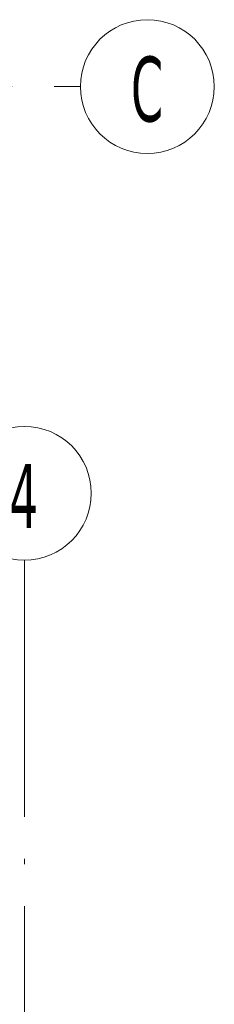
# Model space of a CAD drawing. Header units: millimetres. Extents: x 0 to 1517, y -116 to 725.
# Tile 85 of 256: x 822.42 to 829.39, y 60.73 to 96.06. Entities that reach past the tile are written whole.
import ezdxf

# ---------------------------------------------------------------- set-up
doc = ezdxf.new("R2010")
doc.units = ezdxf.units.MM
doc.linetypes.add('CADWORK_5', pattern=[13.2, 10, -1.5, 0.2, -1.5])
doc.layers.add('Ech.1_75', color=7, linetype='Continuous')
doc.styles.add('tahoma-', font='txt', dxfattribs={"height": 1})

msp = doc.modelspace()

# ---------------------------------------------------------------- wipeouts: each hides what was drawn before it
at = {"linetype": 'Continuous'}
for points in [[(826.991, 91.255), (827.007, 91.255), (827.022, 91.255), (827.037, 91.256), (827.052, 91.256), (827.067, 91.256), (827.082, 91.257), (827.097, 91.257), (827.112, 91.258), (827.127, 91.259), (827.142, 91.26), (827.157, 91.261), (827.172, 91.262), (827.187, 91.263), (827.202, 91.264), (827.217, 91.266), (827.232, 91.267), (827.247, 91.269), (827.262, 91.27), (827.277, 91.272), (827.292, 91.274), (827.307, 91.276), (827.322, 91.278), (827.337, 91.28), (827.352, 91.282), (827.367, 91.285), (827.382, 91.287), (827.397, 91.29), (827.412, 91.292), (827.426, 91.295), (827.441, 91.298), (827.456, 91.3), (827.471, 91.303), (827.486, 91.307), (827.5, 91.31), (827.515, 91.313), (827.53, 91.316), (827.544, 91.32), (827.559, 91.323), (827.574, 91.327), (827.588, 91.331), (827.603, 91.334), (827.618, 91.338), (827.632, 91.342), (827.647, 91.346), (827.661, 91.35), (827.676, 91.355), (827.69, 91.359), (827.704, 91.363), (827.719, 91.368), (827.733, 91.373), (827.747, 91.377), (827.762, 91.382), (827.776, 91.387), (827.79, 91.392), (827.804, 91.397), (827.819, 91.402), (827.833, 91.407), (827.847, 91.413), (827.861, 91.418), (827.875, 91.424), (827.889, 91.429), (827.903, 91.435), (827.917, 91.441), (827.931, 91.447), (827.945, 91.452), (827.958, 91.459), (827.972, 91.465), (827.986, 91.471), (828, 91.477), (828.013, 91.484), (828.027, 91.49), (828.041, 91.497), (828.054, 91.503), (828.068, 91.51), (828.081, 91.517), (828.094, 91.524), (828.108, 91.531), (828.121, 91.538), (828.134, 91.545), (828.148, 91.552), (828.161, 91.559), (828.174, 91.567), (828.187, 91.574), (828.2, 91.582), (828.213, 91.589), (828.226, 91.597), (828.239, 91.605), (828.252, 91.613), (828.265, 91.621), (828.277, 91.629), (828.29, 91.637), (828.303, 91.645), (828.315, 91.653), (828.328, 91.662), (828.34, 91.67), (828.353, 91.679), (828.365, 91.687), (828.378, 91.696), (828.39, 91.705), (828.402, 91.713), (828.414, 91.722), (828.426, 91.731), (828.439, 91.74), (828.451, 91.75), (828.462, 91.759), (828.474, 91.768), (828.486, 91.777), (828.498, 91.787), (828.51, 91.796), (828.521, 91.806), (828.533, 91.816), (828.544, 91.825), (828.556, 91.835), (828.567, 91.845), (828.579, 91.855), (828.59, 91.865), (828.601, 91.875), (828.612, 91.885), (828.623, 91.895), (828.634, 91.906), (828.645, 91.916), (828.656, 91.926), (828.667, 91.937), (828.678, 91.947), (828.689, 91.958), (828.699, 91.969), (828.71, 91.98), (828.72, 91.99), (828.731, 92.001), (828.741, 92.012), (828.751, 92.023), (828.762, 92.034), (828.772, 92.045), (828.782, 92.057), (828.792, 92.068), (828.802, 92.079), (828.812, 92.091), (828.821, 92.102), (828.831, 92.114), (828.841, 92.125), (828.85, 92.137), (828.86, 92.149), (828.869, 92.16), (828.879, 92.172), (828.888, 92.184), (828.897, 92.196), (828.906, 92.208), (828.915, 92.22), (828.924, 92.232), (828.933, 92.244), (828.942, 92.257), (828.951, 92.269), (828.959, 92.281), (828.968, 92.294), (828.976, 92.306), (828.985, 92.319), (828.993, 92.331), (829.002, 92.344), (829.01, 92.356), (829.018, 92.369), (829.026, 92.382), (829.034, 92.395), (829.042, 92.408), (829.05, 92.42), (829.057, 92.433), (829.065, 92.446), (829.072, 92.459), (829.08, 92.473), (829.087, 92.486), (829.095, 92.499), (829.102, 92.512), (829.109, 92.525), (829.116, 92.539), (829.123, 92.552), (829.13, 92.566), (829.137, 92.579), (829.143, 92.592), (829.15, 92.606), (829.157, 92.62), (829.163, 92.633), (829.169, 92.647), (829.176, 92.661), (829.182, 92.674), (829.188, 92.688), (829.194, 92.702), (829.2, 92.716), (829.206, 92.73), (829.212, 92.744), (829.217, 92.758), (829.223, 92.772), (829.228, 92.786), (829.234, 92.8), (829.239, 92.814), (829.244, 92.828), (829.25, 92.842), (829.255, 92.856), (829.26, 92.871), (829.265, 92.885), (829.269, 92.899), (829.274, 92.913), (829.279, 92.928), (829.283, 92.942), (829.288, 92.957), (829.292, 92.971), (829.296, 92.986), (829.3, 93), (829.304, 93.015), (829.308, 93.029), (829.312, 93.044), (829.316, 93.058), (829.32, 93.073), (829.323, 93.088), (829.327, 93.102), (829.33, 93.117), (829.334, 93.132), (829.337, 93.146), (829.34, 93.161), (829.343, 93.176), (829.346, 93.191), (829.349, 93.205), (829.352, 93.22), (829.354, 93.235), (829.357, 93.25), (829.36, 93.265), (829.362, 93.28), (829.364, 93.295), (829.366, 93.309), (829.369, 93.324), (829.371, 93.339), (829.373, 93.354), (829.374, 93.369), (829.376, 93.384), (829.378, 93.399), (829.379, 93.414), (829.381, 93.429), (829.382, 93.444), (829.383, 93.459), (829.385, 93.474), (829.386, 93.489), (829.387, 93.504), (829.388, 93.519), (829.388, 93.535), (829.389, 93.55), (829.39, 93.565), (829.39, 93.58), (829.391, 93.595), (829.391, 93.61), (829.391, 93.625), (829.391, 93.64), (829.391, 93.655), (829.391, 93.67), (829.391, 93.685), (829.391, 93.7), (829.391, 93.715), (829.39, 93.73), (829.39, 93.746), (829.389, 93.761), (829.388, 93.776), (829.388, 93.791), (829.387, 93.806), (829.386, 93.821), (829.385, 93.836), (829.383, 93.851), (829.382, 93.866), (829.381, 93.881), (829.379, 93.896), (829.378, 93.911), (829.376, 93.926), (829.374, 93.941), (829.373, 93.956), (829.371, 93.971), (829.369, 93.986), (829.366, 94.001), (829.364, 94.016), (829.362, 94.031), (829.36, 94.045), (829.357, 94.06), (829.354, 94.075), (829.352, 94.09), (829.349, 94.105), (829.346, 94.12), (829.343, 94.134), (829.34, 94.149), (829.337, 94.164), (829.334, 94.179), (829.33, 94.193), (829.327, 94.208), (829.323, 94.223), (829.32, 94.237), (829.316, 94.252), (829.312, 94.267), (829.308, 94.281), (829.304, 94.296), (829.3, 94.31), (829.296, 94.325), (829.292, 94.339), (829.288, 94.354), (829.283, 94.368), (829.279, 94.382), (829.274, 94.397), (829.269, 94.411), (829.265, 94.425), (829.26, 94.44), (829.255, 94.454), (829.25, 94.468), (829.244, 94.482), (829.239, 94.496), (829.234, 94.51), (829.228, 94.525), (829.223, 94.539), (829.217, 94.553), (829.212, 94.567), (829.206, 94.581), (829.2, 94.594), (829.194, 94.608), (829.188, 94.622), (829.182, 94.636), (829.176, 94.65), (829.169, 94.663), (829.163, 94.677), (829.157, 94.691), (829.15, 94.704), (829.143, 94.718), (829.137, 94.731), (829.13, 94.745), (829.123, 94.758), (829.116, 94.771), (829.109, 94.785), (829.102, 94.798), (829.095, 94.811), (829.087, 94.825), (829.08, 94.838), (829.072, 94.851), (829.065, 94.864), (829.057, 94.877), (829.05, 94.89), (829.042, 94.903), (829.034, 94.916), (829.026, 94.928), (829.018, 94.941), (829.01, 94.954), (829.002, 94.966), (828.993, 94.979), (828.985, 94.992), (828.976, 95.004), (828.968, 95.017), (828.959, 95.029), (828.951, 95.041), (828.942, 95.054), (828.933, 95.066), (828.924, 95.078), (828.915, 95.09), (828.906, 95.102), (828.897, 95.114), (828.888, 95.126), (828.879, 95.138), (828.869, 95.15), (828.86, 95.162), (828.85, 95.173), (828.841, 95.185), (828.831, 95.197), (828.821, 95.208), (828.812, 95.22), (828.802, 95.231), (828.792, 95.242), (828.782, 95.254), (828.772, 95.265), (828.762, 95.276), (828.751, 95.287), (828.741, 95.298), (828.731, 95.309), (828.72, 95.32), (828.71, 95.331), (828.699, 95.341), (828.689, 95.352), (828.678, 95.363), (828.667, 95.373), (828.656, 95.384), (828.645, 95.394), (828.634, 95.405), (828.623, 95.415), (828.612, 95.425), (828.601, 95.435), (828.59, 95.445), (828.579, 95.455), (828.567, 95.465), (828.556, 95.475), (828.544, 95.485), (828.533, 95.495), (828.521, 95.504), (828.51, 95.514), (828.498, 95.523), (828.486, 95.533), (828.474, 95.542), (828.462, 95.551), (828.451, 95.561), (828.439, 95.57), (828.426, 95.579), (828.414, 95.588), (828.402, 95.597), (828.39, 95.606), (828.378, 95.614), (828.365, 95.623), (828.353, 95.632), (828.34, 95.64), (828.328, 95.649), (828.315, 95.657), (828.303, 95.665), (828.29, 95.673), (828.277, 95.681), (828.265, 95.69), (828.252, 95.697), (828.239, 95.705), (828.226, 95.713), (828.213, 95.721), (828.2, 95.729), (828.187, 95.736), (828.174, 95.744), (828.161, 95.751), (828.148, 95.758), (828.134, 95.765), (828.121, 95.773), (828.108, 95.78), (828.094, 95.787), (828.081, 95.794), (828.068, 95.8), (828.054, 95.807), (828.041, 95.814), (828.027, 95.82), (828.013, 95.827), (828, 95.833), (827.986, 95.839), (827.972, 95.846), (827.958, 95.852), (827.945, 95.858), (827.931, 95.864), (827.917, 95.87), (827.903, 95.875), (827.889, 95.881), (827.875, 95.887), (827.861, 95.892), (827.847, 95.897), (827.833, 95.903), (827.819, 95.908), (827.804, 95.913), (827.79, 95.918), (827.776, 95.923), (827.762, 95.928), (827.747, 95.933), (827.733, 95.938), (827.719, 95.942), (827.704, 95.947), (827.69, 95.951), (827.676, 95.956), (827.661, 95.96), (827.647, 95.964), (827.632, 95.968), (827.618, 95.972), (827.603, 95.976), (827.588, 95.98), (827.574, 95.983), (827.559, 95.987), (827.544, 95.991), (827.53, 95.994), (827.515, 95.997), (827.5, 96.001), (827.486, 96.004), (827.471, 96.007), (827.456, 96.01), (827.441, 96.013), (827.426, 96.015), (827.412, 96.018), (827.397, 96.021), (827.382, 96.023), (827.367, 96.026), (827.352, 96.028), (827.337, 96.03), (827.322, 96.032), (827.307, 96.034), (827.292, 96.036), (827.277, 96.038), (827.262, 96.04), (827.247, 96.041), (827.232, 96.043), (827.217, 96.044), (827.202, 96.046), (827.187, 96.047), (827.172, 96.048), (827.157, 96.049), (827.142, 96.05), (827.127, 96.051), (827.112, 96.052), (827.097, 96.053), (827.082, 96.053), (827.067, 96.054), (827.052, 96.054), (827.037, 96.055), (827.022, 96.055), (827.007, 96.055), (826.991, 96.055), (826.976, 96.055), (826.961, 96.055), (826.946, 96.055), (826.931, 96.054), (826.916, 96.054), (826.901, 96.053), (826.886, 96.053), (826.871, 96.052), (826.856, 96.051), (826.841, 96.05), (826.826, 96.049), (826.811, 96.048), (826.796, 96.047), (826.781, 96.046), (826.766, 96.044), (826.751, 96.043), (826.736, 96.041), (826.721, 96.04), (826.706, 96.038), (826.691, 96.036), (826.676, 96.034), (826.661, 96.032), (826.646, 96.03), (826.631, 96.028), (826.616, 96.026), (826.601, 96.023), (826.586, 96.021), (826.571, 96.018), (826.557, 96.015), (826.542, 96.013), (826.527, 96.01), (826.512, 96.007), (826.497, 96.004), (826.483, 96.001), (826.468, 95.997), (826.453, 95.994), (826.439, 95.991), (826.424, 95.987), (826.409, 95.983), (826.395, 95.98), (826.38, 95.976), (826.365, 95.972), (826.351, 95.968), (826.336, 95.964), (826.322, 95.96), (826.307, 95.956), (826.293, 95.951), (826.279, 95.947), (826.264, 95.942), (826.25, 95.938), (826.236, 95.933), (826.221, 95.928), (826.207, 95.923), (826.193, 95.918), (826.179, 95.913), (826.164, 95.908), (826.15, 95.903), (826.136, 95.897), (826.122, 95.892), (826.108, 95.887), (826.094, 95.881), (826.08, 95.875), (826.066, 95.87), (826.052, 95.864), (826.038, 95.858), (826.025, 95.852), (826.011, 95.846), (825.997, 95.839), (825.983, 95.833), (825.97, 95.827), (825.956, 95.82), (825.942, 95.814), (825.929, 95.807), (825.915, 95.8), (825.902, 95.794), (825.889, 95.787), (825.875, 95.78), (825.862, 95.773), (825.849, 95.765), (825.835, 95.758), (825.822, 95.751), (825.809, 95.744), (825.796, 95.736), (825.783, 95.729), (825.77, 95.721), (825.757, 95.713), (825.744, 95.705), (825.731, 95.697), (825.718, 95.69), (825.706, 95.681), (825.693, 95.673), (825.68, 95.665), (825.668, 95.657), (825.655, 95.649), (825.642, 95.64), (825.63, 95.632), (825.618, 95.623), (825.605, 95.614), (825.593, 95.606), (825.581, 95.597), (825.569, 95.588), (825.557, 95.579), (825.544, 95.57), (825.532, 95.561), (825.521, 95.551), (825.509, 95.542), (825.497, 95.533), (825.485, 95.523), (825.473, 95.514), (825.462, 95.504), (825.45, 95.495), (825.439, 95.485), (825.427, 95.475), (825.416, 95.465), (825.404, 95.455), (825.393, 95.445), (825.382, 95.435), (825.371, 95.425), (825.36, 95.415), (825.349, 95.405), (825.338, 95.394), (825.327, 95.384), (825.316, 95.373), (825.305, 95.363), (825.294, 95.352), (825.284, 95.341), (825.273, 95.331), (825.263, 95.32), (825.252, 95.309), (825.242, 95.298), (825.232, 95.287), (825.221, 95.276), (825.211, 95.265), (825.201, 95.254), (825.191, 95.242), (825.181, 95.231), (825.171, 95.22), (825.162, 95.208), (825.152, 95.197), (825.142, 95.185), (825.133, 95.173), (825.123, 95.162), (825.114, 95.15), (825.104, 95.138), (825.095, 95.126), (825.086, 95.114), (825.077, 95.102), (825.068, 95.09), (825.059, 95.078), (825.05, 95.066), (825.041, 95.054), (825.032, 95.041), (825.024, 95.029), (825.015, 95.017), (825.007, 95.004), (824.998, 94.992), (824.99, 94.979), (824.981, 94.966), (824.973, 94.954), (824.965, 94.941), (824.957, 94.928), (824.949, 94.916), (824.941, 94.903), (824.933, 94.89), (824.926, 94.877), (824.918, 94.864), (824.911, 94.851), (824.903, 94.838), (824.896, 94.825), (824.888, 94.811), (824.881, 94.798), (824.874, 94.785), (824.867, 94.771), (824.86, 94.758), (824.853, 94.745), (824.846, 94.731), (824.84, 94.718), (824.833, 94.704), (824.826, 94.691), (824.82, 94.677), (824.814, 94.663), (824.807, 94.65), (824.801, 94.636), (824.795, 94.622), (824.789, 94.608), (824.783, 94.594), (824.777, 94.581), (824.771, 94.567), (824.766, 94.553), (824.76, 94.539), (824.755, 94.525), (824.749, 94.51), (824.744, 94.496), (824.739, 94.482), (824.733, 94.468), (824.728, 94.454), (824.723, 94.44), (824.718, 94.425), (824.714, 94.411), (824.709, 94.397), (824.704, 94.382), (824.7, 94.368), (824.695, 94.354), (824.691, 94.339), (824.687, 94.325), (824.683, 94.31), (824.679, 94.296), (824.675, 94.281), (824.671, 94.267), (824.667, 94.252), (824.663, 94.237), (824.66, 94.223), (824.656, 94.208), (824.653, 94.193), (824.649, 94.179), (824.646, 94.164), (824.643, 94.149), (824.64, 94.134), (824.637, 94.12), (824.634, 94.105), (824.631, 94.09), (824.629, 94.075), (824.626, 94.06), (824.623, 94.045), (824.621, 94.031), (824.619, 94.016), (824.617, 94.001), (824.614, 93.986), (824.612, 93.971), (824.61, 93.956), (824.609, 93.941), (824.607, 93.926), (824.605, 93.911), (824.604, 93.896), (824.602, 93.881), (824.601, 93.866), (824.6, 93.851), (824.598, 93.836), (824.597, 93.821), (824.596, 93.806), (824.595, 93.791), (824.595, 93.776), (824.594, 93.761), (824.593, 93.746), (824.593, 93.73), (824.592, 93.715), (824.592, 93.7), (824.592, 93.685), (824.592, 93.67), (824.591, 93.655), (824.592, 93.64), (824.592, 93.625), (824.592, 93.61), (824.592, 93.595), (824.593, 93.58), (824.593, 93.565), (824.594, 93.55), (824.595, 93.535), (824.595, 93.519), (824.596, 93.504), (824.597, 93.489), (824.598, 93.474), (824.6, 93.459), (824.601, 93.444), (824.602, 93.429), (824.604, 93.414), (824.605, 93.399), (824.607, 93.384), (824.609, 93.369), (824.61, 93.354), (824.612, 93.339), (824.614, 93.324), (824.617, 93.309), (824.619, 93.295), (824.621, 93.28), (824.623, 93.265), (824.626, 93.25), (824.629, 93.235), (824.631, 93.22), (824.634, 93.205), (824.637, 93.191), (824.64, 93.176), (824.643, 93.161), (824.646, 93.146), (824.649, 93.132), (824.653, 93.117), (824.656, 93.102), (824.66, 93.088), (824.663, 93.073), (824.667, 93.058), (824.671, 93.044), (824.675, 93.029), (824.679, 93.015), (824.683, 93), (824.687, 92.986), (824.691, 92.971), (824.695, 92.957), (824.7, 92.942), (824.704, 92.928), (824.709, 92.913), (824.714, 92.899), (824.718, 92.885), (824.723, 92.871), (824.728, 92.856), (824.733, 92.842), (824.739, 92.828), (824.744, 92.814), (824.749, 92.8), (824.755, 92.786), (824.76, 92.772), (824.766, 92.758), (824.771, 92.744), (824.777, 92.73), (824.783, 92.716), (824.789, 92.702), (824.795, 92.688), (824.801, 92.674), (824.807, 92.661), (824.814, 92.647), (824.82, 92.633), (824.826, 92.62), (824.833, 92.606), (824.84, 92.592), (824.846, 92.579), (824.853, 92.566), (824.86, 92.552), (824.867, 92.539), (824.874, 92.525), (824.881, 92.512), (824.888, 92.499), (824.896, 92.486), (824.903, 92.473), (824.911, 92.459), (824.918, 92.446), (824.926, 92.433), (824.933, 92.42), (824.941, 92.408), (824.949, 92.395), (824.957, 92.382), (824.965, 92.369), (824.973, 92.356), (824.981, 92.344), (824.99, 92.331), (824.998, 92.319), (825.007, 92.306), (825.015, 92.294), (825.024, 92.281), (825.032, 92.269), (825.041, 92.257), (825.05, 92.244), (825.059, 92.232), (825.068, 92.22), (825.077, 92.208), (825.086, 92.196), (825.095, 92.184), (825.104, 92.172), (825.114, 92.16), (825.123, 92.149), (825.133, 92.137), (825.142, 92.125), (825.152, 92.114), (825.162, 92.102), (825.171, 92.091), (825.181, 92.079), (825.191, 92.068), (825.201, 92.057), (825.211, 92.045), (825.221, 92.034), (825.232, 92.023), (825.242, 92.012), (825.252, 92.001), (825.263, 91.99), (825.273, 91.98), (825.284, 91.969), (825.294, 91.958), (825.305, 91.947), (825.316, 91.937), (825.327, 91.926), (825.338, 91.916), (825.349, 91.906), (825.36, 91.895), (825.371, 91.885), (825.382, 91.875), (825.393, 91.865), (825.404, 91.855), (825.416, 91.845), (825.427, 91.835), (825.439, 91.825), (825.45, 91.816), (825.462, 91.806), (825.473, 91.796), (825.485, 91.787), (825.497, 91.777), (825.509, 91.768), (825.521, 91.759), (825.532, 91.75), (825.544, 91.74), (825.557, 91.731), (825.569, 91.722), (825.581, 91.713), (825.593, 91.705), (825.605, 91.696), (825.618, 91.687), (825.63, 91.679), (825.642, 91.67), (825.655, 91.662), (825.668, 91.653), (825.68, 91.645), (825.693, 91.637), (825.706, 91.629), (825.718, 91.621), (825.731, 91.613), (825.744, 91.605), (825.757, 91.597), (825.77, 91.589), (825.783, 91.582), (825.796, 91.574), (825.809, 91.567), (825.822, 91.559), (825.835, 91.552), (825.849, 91.545), (825.862, 91.538), (825.875, 91.531), (825.889, 91.524), (825.902, 91.517), (825.915, 91.51), (825.929, 91.503), (825.942, 91.497), (825.956, 91.49), (825.97, 91.484), (825.983, 91.477), (825.997, 91.471), (826.011, 91.465), (826.025, 91.459), (826.038, 91.452), (826.052, 91.447), (826.066, 91.441), (826.08, 91.435), (826.094, 91.429), (826.108, 91.424), (826.122, 91.418), (826.136, 91.413), (826.15, 91.407), (826.164, 91.402), (826.179, 91.397), (826.193, 91.392), (826.207, 91.387), (826.221, 91.382), (826.236, 91.377), (826.25, 91.373), (826.264, 91.368), (826.279, 91.363), (826.293, 91.359), (826.307, 91.355), (826.322, 91.35), (826.336, 91.346), (826.351, 91.342), (826.365, 91.338), (826.38, 91.334), (826.395, 91.331), (826.409, 91.327), (826.424, 91.323), (826.439, 91.32), (826.453, 91.316), (826.468, 91.313), (826.483, 91.31), (826.497, 91.307), (826.512, 91.303), (826.527, 91.3), (826.542, 91.298), (826.557, 91.295), (826.571, 91.292), (826.586, 91.29), (826.601, 91.287), (826.616, 91.285), (826.631, 91.282), (826.646, 91.28), (826.661, 91.278), (826.676, 91.276), (826.691, 91.274), (826.706, 91.272), (826.721, 91.27), (826.736, 91.269), (826.751, 91.267), (826.766, 91.266), (826.781, 91.264), (826.796, 91.263), (826.811, 91.262), (826.826, 91.261), (826.841, 91.26), (826.856, 91.259), (826.871, 91.258), (826.886, 91.257), (826.901, 91.257), (826.916, 91.256), (826.931, 91.256), (826.946, 91.256), (826.961, 91.255), (826.976, 91.255)], [(822.582, 76.664), (822.597, 76.664), (822.613, 76.664), (822.628, 76.665), (822.643, 76.665), (822.658, 76.665), (822.673, 76.666), (822.688, 76.667), (822.703, 76.667), (822.718, 76.668), (822.733, 76.669), (822.748, 76.67), (822.763, 76.671), (822.778, 76.672), (822.793, 76.673), (822.808, 76.675), (822.823, 76.676), (822.838, 76.678), (822.853, 76.68), (822.868, 76.681), (822.883, 76.683), (822.898, 76.685), (822.913, 76.687), (822.928, 76.689), (822.943, 76.691), (822.958, 76.694), (822.973, 76.696), (822.988, 76.699), (823.002, 76.701), (823.017, 76.704), (823.032, 76.707), (823.047, 76.71), (823.062, 76.713), (823.076, 76.716), (823.091, 76.719), (823.106, 76.722), (823.121, 76.725), (823.135, 76.729), (823.15, 76.732), (823.165, 76.736), (823.179, 76.74), (823.194, 76.743), (823.208, 76.747), (823.223, 76.751), (823.237, 76.755), (823.252, 76.76), (823.266, 76.764), (823.281, 76.768), (823.295, 76.773), (823.31, 76.777), (823.324, 76.782), (823.338, 76.786), (823.353, 76.791), (823.367, 76.796), (823.381, 76.801), (823.395, 76.806), (823.41, 76.811), (823.424, 76.816), (823.438, 76.822), (823.452, 76.827), (823.466, 76.833), (823.48, 76.838), (823.494, 76.844), (823.508, 76.85), (823.522, 76.856), (823.536, 76.862), (823.549, 76.868), (823.563, 76.874), (823.577, 76.88), (823.591, 76.886), (823.604, 76.893), (823.618, 76.899), (823.631, 76.906), (823.645, 76.912), (823.659, 76.919), (823.672, 76.926), (823.685, 76.933), (823.699, 76.94), (823.712, 76.947), (823.725, 76.954), (823.739, 76.961), (823.752, 76.968), (823.765, 76.976), (823.778, 76.983), (823.791, 76.991), (823.804, 76.998), (823.817, 77.006), (823.83, 77.014), (823.843, 77.022), (823.856, 77.03), (823.868, 77.038), (823.881, 77.046), (823.894, 77.054), (823.906, 77.062), (823.919, 77.071), (823.931, 77.079), (823.944, 77.088), (823.956, 77.096), (823.969, 77.105), (823.981, 77.114), (823.993, 77.123), (824.005, 77.131), (824.017, 77.14), (824.029, 77.15), (824.041, 77.159), (824.053, 77.168), (824.065, 77.177), (824.077, 77.186), (824.089, 77.196), (824.101, 77.205), (824.112, 77.215), (824.124, 77.225), (824.135, 77.234), (824.147, 77.244), (824.158, 77.254), (824.17, 77.264), (824.181, 77.274), (824.192, 77.284), (824.203, 77.294), (824.214, 77.304), (824.225, 77.315), (824.236, 77.325), (824.247, 77.335), (824.258, 77.346), (824.269, 77.357), (824.279, 77.367), (824.29, 77.378), (824.301, 77.389), (824.311, 77.399), (824.322, 77.41), (824.332, 77.421), (824.342, 77.432), (824.352, 77.443), (824.363, 77.455), (824.373, 77.466), (824.383, 77.477), (824.393, 77.488), (824.402, 77.5), (824.412, 77.511), (824.422, 77.523), (824.432, 77.534), (824.441, 77.546), (824.451, 77.558), (824.46, 77.57), (824.469, 77.581), (824.479, 77.593), (824.488, 77.605), (824.497, 77.617), (824.506, 77.629), (824.515, 77.641), (824.524, 77.654), (824.533, 77.666), (824.542, 77.678), (824.55, 77.69), (824.559, 77.703), (824.567, 77.715), (824.576, 77.728), (824.584, 77.74), (824.592, 77.753), (824.601, 77.766), (824.609, 77.778), (824.617, 77.791), (824.625, 77.804), (824.633, 77.817), (824.64, 77.83), (824.648, 77.843), (824.656, 77.856), (824.663, 77.869), (824.671, 77.882), (824.678, 77.895), (824.686, 77.908), (824.693, 77.921), (824.7, 77.935), (824.707, 77.948), (824.714, 77.961), (824.721, 77.975), (824.728, 77.988), (824.734, 78.002), (824.741, 78.015), (824.748, 78.029), (824.754, 78.042), (824.76, 78.056), (824.767, 78.07), (824.773, 78.083), (824.779, 78.097), (824.785, 78.111), (824.791, 78.125), (824.797, 78.139), (824.803, 78.153), (824.808, 78.167), (824.814, 78.181), (824.819, 78.195), (824.825, 78.209), (824.83, 78.223), (824.835, 78.237), (824.841, 78.251), (824.846, 78.265), (824.851, 78.28), (824.855, 78.294), (824.86, 78.308), (824.865, 78.323), (824.87, 78.337), (824.874, 78.351), (824.879, 78.366), (824.883, 78.38), (824.887, 78.395), (824.891, 78.409), (824.895, 78.424), (824.899, 78.438), (824.903, 78.453), (824.907, 78.467), (824.911, 78.482), (824.914, 78.497), (824.918, 78.511), (824.921, 78.526), (824.925, 78.541), (824.928, 78.555), (824.931, 78.57), (824.934, 78.585), (824.937, 78.6), (824.94, 78.614), (824.943, 78.629), (824.945, 78.644), (824.948, 78.659), (824.95, 78.674), (824.953, 78.689), (824.955, 78.704), (824.957, 78.719), (824.96, 78.734), (824.962, 78.748), (824.963, 78.763), (824.965, 78.778), (824.967, 78.793), (824.969, 78.808), (824.97, 78.823), (824.972, 78.838), (824.973, 78.853), (824.974, 78.868), (824.976, 78.883), (824.977, 78.898), (824.978, 78.914), (824.979, 78.929), (824.979, 78.944), (824.98, 78.959), (824.981, 78.974), (824.981, 78.989), (824.982, 79.004), (824.982, 79.019), (824.982, 79.034), (824.982, 79.049), (824.982, 79.064), (824.982, 79.079), (824.982, 79.094), (824.982, 79.109), (824.982, 79.125), (824.981, 79.14), (824.981, 79.155), (824.98, 79.17), (824.979, 79.185), (824.979, 79.2), (824.978, 79.215), (824.977, 79.23), (824.976, 79.245), (824.974, 79.26), (824.973, 79.275), (824.972, 79.29), (824.97, 79.305), (824.969, 79.32), (824.967, 79.335), (824.965, 79.35), (824.963, 79.365), (824.962, 79.38), (824.96, 79.395), (824.957, 79.41), (824.955, 79.425), (824.953, 79.44), (824.95, 79.455), (824.948, 79.469), (824.945, 79.484), (824.943, 79.499), (824.94, 79.514), (824.937, 79.529), (824.934, 79.544), (824.931, 79.558), (824.928, 79.573), (824.925, 79.588), (824.921, 79.602), (824.918, 79.617), (824.914, 79.632), (824.911, 79.646), (824.907, 79.661), (824.903, 79.676), (824.899, 79.69), (824.895, 79.705), (824.891, 79.719), (824.887, 79.734), (824.883, 79.748), (824.879, 79.763), (824.874, 79.777), (824.87, 79.791), (824.865, 79.806), (824.86, 79.82), (824.855, 79.834), (824.851, 79.849), (824.846, 79.863), (824.841, 79.877), (824.835, 79.891), (824.83, 79.905), (824.825, 79.92), (824.819, 79.934), (824.814, 79.948), (824.808, 79.962), (824.803, 79.976), (824.797, 79.99), (824.791, 80.004), (824.785, 80.017), (824.779, 80.031), (824.773, 80.045), (824.767, 80.059), (824.76, 80.072), (824.754, 80.086), (824.748, 80.1), (824.741, 80.113), (824.734, 80.127), (824.728, 80.14), (824.721, 80.154), (824.714, 80.167), (824.707, 80.181), (824.7, 80.194), (824.693, 80.207), (824.686, 80.22), (824.678, 80.234), (824.671, 80.247), (824.663, 80.26), (824.656, 80.273), (824.648, 80.286), (824.64, 80.299), (824.633, 80.312), (824.625, 80.325), (824.617, 80.337), (824.609, 80.35), (824.601, 80.363), (824.592, 80.376), (824.584, 80.388), (824.576, 80.401), (824.567, 80.413), (824.559, 80.426), (824.55, 80.438), (824.542, 80.45), (824.533, 80.463), (824.524, 80.475), (824.515, 80.487), (824.506, 80.499), (824.497, 80.511), (824.488, 80.523), (824.479, 80.535), (824.469, 80.547), (824.46, 80.559), (824.451, 80.571), (824.441, 80.582), (824.432, 80.594), (824.422, 80.606), (824.412, 80.617), (824.402, 80.629), (824.393, 80.64), (824.383, 80.651), (824.373, 80.663), (824.363, 80.674), (824.352, 80.685), (824.342, 80.696), (824.332, 80.707), (824.322, 80.718), (824.311, 80.729), (824.301, 80.74), (824.29, 80.751), (824.279, 80.761), (824.269, 80.772), (824.258, 80.782), (824.247, 80.793), (824.236, 80.803), (824.225, 80.814), (824.214, 80.824), (824.203, 80.834), (824.192, 80.844), (824.181, 80.854), (824.17, 80.864), (824.158, 80.874), (824.147, 80.884), (824.135, 80.894), (824.124, 80.904), (824.112, 80.913), (824.101, 80.923), (824.089, 80.933), (824.077, 80.942), (824.065, 80.951), (824.053, 80.961), (824.041, 80.97), (824.029, 80.979), (824.017, 80.988), (824.005, 80.997), (823.993, 81.006), (823.981, 81.015), (823.969, 81.023), (823.956, 81.032), (823.944, 81.041), (823.931, 81.049), (823.919, 81.058), (823.906, 81.066), (823.894, 81.074), (823.881, 81.082), (823.868, 81.091), (823.856, 81.099), (823.843, 81.107), (823.83, 81.114), (823.817, 81.122), (823.804, 81.13), (823.791, 81.138), (823.778, 81.145), (823.765, 81.153), (823.752, 81.16), (823.739, 81.167), (823.725, 81.175), (823.712, 81.182), (823.699, 81.189), (823.685, 81.196), (823.672, 81.203), (823.659, 81.209), (823.645, 81.216), (823.631, 81.223), (823.618, 81.229), (823.604, 81.236), (823.591, 81.242), (823.577, 81.248), (823.563, 81.255), (823.549, 81.261), (823.536, 81.267), (823.522, 81.273), (823.508, 81.279), (823.494, 81.284), (823.48, 81.29), (823.466, 81.296), (823.452, 81.301), (823.438, 81.307), (823.424, 81.312), (823.41, 81.317), (823.395, 81.322), (823.381, 81.327), (823.367, 81.332), (823.353, 81.337), (823.338, 81.342), (823.324, 81.347), (823.31, 81.351), (823.295, 81.356), (823.281, 81.36), (823.266, 81.365), (823.252, 81.369), (823.237, 81.373), (823.223, 81.377), (823.208, 81.381), (823.194, 81.385), (823.179, 81.389), (823.165, 81.393), (823.15, 81.396), (823.135, 81.4), (823.121, 81.403), (823.106, 81.406), (823.091, 81.41), (823.076, 81.413), (823.062, 81.416), (823.047, 81.419), (823.032, 81.422), (823.017, 81.424), (823.002, 81.427), (822.988, 81.43), (822.973, 81.432), (822.958, 81.435), (822.943, 81.437), (822.928, 81.439), (822.913, 81.441), (822.898, 81.443), (822.883, 81.445), (822.868, 81.447), (822.853, 81.449), (822.838, 81.451), (822.823, 81.452), (822.808, 81.454), (822.793, 81.455), (822.778, 81.456), (822.763, 81.457), (822.748, 81.458), (822.733, 81.459), (822.718, 81.46), (822.703, 81.461), (822.688, 81.462), (822.673, 81.463), (822.658, 81.463), (822.643, 81.463), (822.628, 81.464), (822.613, 81.464), (822.597, 81.464), (822.582, 81.464), (822.567, 81.464), (822.552, 81.464), (822.537, 81.464), (822.522, 81.463), (822.507, 81.463), (822.492, 81.463), (822.477, 81.462), (822.462, 81.461), (822.447, 81.46), (822.432, 81.459), (822.417, 81.458), (822.402, 81.457), (822.387, 81.456), (822.372, 81.455), (822.357, 81.454), (822.342, 81.452), (822.327, 81.451), (822.312, 81.449), (822.297, 81.447), (822.282, 81.445), (822.267, 81.443), (822.252, 81.441), (822.237, 81.439), (822.222, 81.437), (822.207, 81.435), (822.192, 81.432), (822.177, 81.43), (822.162, 81.427), (822.148, 81.424), (822.133, 81.422), (822.118, 81.419), (822.103, 81.416), (822.088, 81.413), (822.074, 81.41), (822.059, 81.406), (822.044, 81.403), (822.029, 81.4), (822.015, 81.396), (822, 81.393), (821.986, 81.389), (821.971, 81.385), (821.956, 81.381), (821.942, 81.377), (821.927, 81.373), (821.913, 81.369), (821.898, 81.365), (821.884, 81.36), (821.869, 81.356), (821.855, 81.351), (821.841, 81.347), (821.826, 81.342), (821.812, 81.337), (821.798, 81.332), (821.784, 81.327), (821.769, 81.322), (821.755, 81.317), (821.741, 81.312), (821.727, 81.307), (821.713, 81.301), (821.699, 81.296), (821.685, 81.29), (821.671, 81.284), (821.657, 81.279), (821.643, 81.273), (821.629, 81.267), (821.615, 81.261), (821.602, 81.255), (821.588, 81.248), (821.574, 81.242), (821.561, 81.236), (821.547, 81.229), (821.533, 81.223), (821.52, 81.216), (821.506, 81.209), (821.493, 81.203), (821.479, 81.196), (821.466, 81.189), (821.453, 81.182), (821.439, 81.175), (821.426, 81.167), (821.413, 81.16), (821.4, 81.153), (821.387, 81.145), (821.374, 81.138), (821.361, 81.13), (821.348, 81.122), (821.335, 81.114), (821.322, 81.107), (821.309, 81.099), (821.296, 81.091), (821.284, 81.082), (821.271, 81.074), (821.258, 81.066), (821.246, 81.058), (821.233, 81.049), (821.221, 81.041), (821.209, 81.032), (821.196, 81.023), (821.184, 81.015), (821.172, 81.006), (821.16, 80.997), (821.147, 80.988), (821.135, 80.979), (821.123, 80.97), (821.111, 80.961), (821.1, 80.951), (821.088, 80.942), (821.076, 80.933), (821.064, 80.923), (821.053, 80.913), (821.041, 80.904), (821.029, 80.894), (821.018, 80.884), (821.007, 80.874), (820.995, 80.864), (820.984, 80.854), (820.973, 80.844), (820.962, 80.834), (820.951, 80.824), (820.939, 80.814), (820.929, 80.803), (820.918, 80.793), (820.907, 80.782), (820.896, 80.772), (820.885, 80.761), (820.875, 80.751), (820.864, 80.74), (820.854, 80.729), (820.843, 80.718), (820.833, 80.707), (820.823, 80.696), (820.812, 80.685), (820.802, 80.674), (820.792, 80.663), (820.782, 80.651), (820.772, 80.64), (820.762, 80.629), (820.753, 80.617), (820.743, 80.606), (820.733, 80.594), (820.724, 80.582), (820.714, 80.571), (820.705, 80.559), (820.695, 80.547), (820.686, 80.535), (820.677, 80.523), (820.668, 80.511), (820.659, 80.499), (820.65, 80.487), (820.641, 80.475), (820.632, 80.463), (820.623, 80.45), (820.615, 80.438), (820.606, 80.426), (820.597, 80.413), (820.589, 80.401), (820.581, 80.388), (820.572, 80.376), (820.564, 80.363), (820.556, 80.35), (820.548, 80.337), (820.54, 80.325), (820.532, 80.312), (820.524, 80.299), (820.517, 80.286), (820.509, 80.273), (820.501, 80.26), (820.494, 80.247), (820.487, 80.234), (820.479, 80.22), (820.472, 80.207), (820.465, 80.194), (820.458, 80.181), (820.451, 80.167), (820.444, 80.154), (820.437, 80.14), (820.43, 80.127), (820.424, 80.113), (820.417, 80.1), (820.411, 80.086), (820.404, 80.072), (820.398, 80.059), (820.392, 80.045), (820.386, 80.031), (820.38, 80.017), (820.374, 80.004), (820.368, 79.99), (820.362, 79.976), (820.357, 79.962), (820.351, 79.948), (820.345, 79.934), (820.34, 79.92), (820.335, 79.905), (820.329, 79.891), (820.324, 79.877), (820.319, 79.863), (820.314, 79.849), (820.309, 79.834), (820.305, 79.82), (820.3, 79.806), (820.295, 79.791), (820.291, 79.777), (820.286, 79.763), (820.282, 79.748), (820.278, 79.734), (820.274, 79.719), (820.269, 79.705), (820.265, 79.69), (820.262, 79.676), (820.258, 79.661), (820.254, 79.646), (820.25, 79.632), (820.247, 79.617), (820.244, 79.602), (820.24, 79.588), (820.237, 79.573), (820.234, 79.558), (820.231, 79.544), (820.228, 79.529), (820.225, 79.514), (820.222, 79.499), (820.219, 79.484), (820.217, 79.469), (820.214, 79.455), (820.212, 79.44), (820.21, 79.425), (820.207, 79.41), (820.205, 79.395), (820.203, 79.38), (820.201, 79.365), (820.199, 79.35), (820.198, 79.335), (820.196, 79.32), (820.195, 79.305), (820.193, 79.29), (820.192, 79.275), (820.19, 79.26), (820.189, 79.245), (820.188, 79.23), (820.187, 79.215), (820.186, 79.2), (820.185, 79.185), (820.185, 79.17), (820.184, 79.155), (820.184, 79.14), (820.183, 79.125), (820.183, 79.109), (820.183, 79.094), (820.182, 79.079), (820.182, 79.064), (820.182, 79.049), (820.183, 79.034), (820.183, 79.019), (820.183, 79.004), (820.184, 78.989), (820.184, 78.974), (820.185, 78.959), (820.185, 78.944), (820.186, 78.929), (820.187, 78.914), (820.188, 78.898), (820.189, 78.883), (820.19, 78.868), (820.192, 78.853), (820.193, 78.838), (820.195, 78.823), (820.196, 78.808), (820.198, 78.793), (820.199, 78.778), (820.201, 78.763), (820.203, 78.748), (820.205, 78.734), (820.207, 78.719), (820.21, 78.704), (820.212, 78.689), (820.214, 78.674), (820.217, 78.659), (820.219, 78.644), (820.222, 78.629), (820.225, 78.614), (820.228, 78.6), (820.231, 78.585), (820.234, 78.57), (820.237, 78.555), (820.24, 78.541), (820.244, 78.526), (820.247, 78.511), (820.25, 78.497), (820.254, 78.482), (820.258, 78.467), (820.262, 78.453), (820.265, 78.438), (820.269, 78.424), (820.274, 78.409), (820.278, 78.395), (820.282, 78.38), (820.286, 78.366), (820.291, 78.351), (820.295, 78.337), (820.3, 78.323), (820.305, 78.308), (820.309, 78.294), (820.314, 78.28), (820.319, 78.265), (820.324, 78.251), (820.329, 78.237), (820.335, 78.223), (820.34, 78.209), (820.345, 78.195), (820.351, 78.181), (820.357, 78.167), (820.362, 78.153), (820.368, 78.139), (820.374, 78.125), (820.38, 78.111), (820.386, 78.097), (820.392, 78.083), (820.398, 78.07), (820.404, 78.056), (820.411, 78.042), (820.417, 78.029), (820.424, 78.015), (820.43, 78.002), (820.437, 77.988), (820.444, 77.975), (820.451, 77.961), (820.458, 77.948), (820.465, 77.935), (820.472, 77.921), (820.479, 77.908), (820.487, 77.895), (820.494, 77.882), (820.501, 77.869), (820.509, 77.856), (820.517, 77.843), (820.524, 77.83), (820.532, 77.817), (820.54, 77.804), (820.548, 77.791), (820.556, 77.778), (820.564, 77.766), (820.572, 77.753), (820.581, 77.74), (820.589, 77.728), (820.597, 77.715), (820.606, 77.703), (820.615, 77.69), (820.623, 77.678), (820.632, 77.666), (820.641, 77.654), (820.65, 77.641), (820.659, 77.629), (820.668, 77.617), (820.677, 77.605), (820.686, 77.593), (820.695, 77.581), (820.705, 77.57), (820.714, 77.558), (820.724, 77.546), (820.733, 77.534), (820.743, 77.523), (820.753, 77.511), (820.762, 77.5), (820.772, 77.488), (820.782, 77.477), (820.792, 77.466), (820.802, 77.455), (820.812, 77.443), (820.823, 77.432), (820.833, 77.421), (820.843, 77.41), (820.854, 77.399), (820.864, 77.389), (820.875, 77.378), (820.885, 77.367), (820.896, 77.357), (820.907, 77.346), (820.918, 77.335), (820.929, 77.325), (820.939, 77.315), (820.951, 77.304), (820.962, 77.294), (820.973, 77.284), (820.984, 77.274), (820.995, 77.264), (821.007, 77.254), (821.018, 77.244), (821.029, 77.234), (821.041, 77.225), (821.053, 77.215), (821.064, 77.205), (821.076, 77.196), (821.088, 77.186), (821.1, 77.177), (821.111, 77.168), (821.123, 77.159), (821.135, 77.15), (821.147, 77.14), (821.16, 77.131), (821.172, 77.123), (821.184, 77.114), (821.196, 77.105), (821.209, 77.096), (821.221, 77.088), (821.233, 77.079), (821.246, 77.071), (821.258, 77.062), (821.271, 77.054), (821.284, 77.046), (821.296, 77.038), (821.309, 77.03), (821.322, 77.022), (821.335, 77.014), (821.348, 77.006), (821.361, 76.998), (821.374, 76.991), (821.387, 76.983), (821.4, 76.976), (821.413, 76.968), (821.426, 76.961), (821.439, 76.954), (821.453, 76.947), (821.466, 76.94), (821.479, 76.933), (821.493, 76.926), (821.506, 76.919), (821.52, 76.912), (821.533, 76.906), (821.547, 76.899), (821.561, 76.893), (821.574, 76.886), (821.588, 76.88), (821.602, 76.874), (821.615, 76.868), (821.629, 76.862), (821.643, 76.856), (821.657, 76.85), (821.671, 76.844), (821.685, 76.838), (821.699, 76.833), (821.713, 76.827), (821.727, 76.822), (821.741, 76.816), (821.755, 76.811), (821.769, 76.806), (821.784, 76.801), (821.798, 76.796), (821.812, 76.791), (821.826, 76.786), (821.841, 76.782), (821.855, 76.777), (821.869, 76.773), (821.884, 76.768), (821.898, 76.764), (821.913, 76.76), (821.927, 76.755), (821.942, 76.751), (821.956, 76.747), (821.971, 76.743), (821.986, 76.74), (822, 76.736), (822.015, 76.732), (822.029, 76.729), (822.044, 76.725), (822.059, 76.722), (822.074, 76.719), (822.088, 76.716), (822.103, 76.713), (822.118, 76.71), (822.133, 76.707), (822.148, 76.704), (822.162, 76.701), (822.177, 76.699), (822.192, 76.696), (822.207, 76.694), (822.222, 76.691), (822.237, 76.689), (822.252, 76.687), (822.267, 76.685), (822.282, 76.683), (822.297, 76.681), (822.312, 76.68), (822.327, 76.678), (822.342, 76.676), (822.357, 76.675), (822.372, 76.673), (822.387, 76.672), (822.402, 76.671), (822.417, 76.67), (822.432, 76.669), (822.447, 76.668), (822.462, 76.667), (822.477, 76.667), (822.492, 76.666), (822.507, 76.665), (822.522, 76.665), (822.537, 76.665), (822.552, 76.664), (822.567, 76.664)]]:
    msp.add_wipeout(points, dxfattribs=at).dxf.layer = 'Ech.1_75'

# ---------------------------------------------------------------- next in the draw order: linework, layer by layer
at = {"layer": 'Ech.1_75', "color": 7, "linetype": 'CADWORK_5', "lineweight": 5}
for points in [[(665.249, 93.655), (824.591, 93.655)], [(822.582, 54.25), (822.582, 76.664)]]:
    msp.add_lwpolyline(points, dxfattribs=at)
at = {"layer": 'Ech.1_75', "color": 7, "lineweight": 5}
for centre in [(826.991, 93.655), (822.582, 79.064)]:
    msp.add_circle(centre, 2.4, dxfattribs=at)

# ---------------------------------------------------------------- next in the draw order: texts
at = {"layer": 'Ech.1_75', "color": 7, "linetype": 'Continuous', "style": 'tahoma-', "width": 0.6}
for s, height, p in [('C', 2.326, (826.403, 92.405)), ('4', 2.298, (822.048, 77.814))]:
    msp.add_text(s, height=height, dxfattribs=at).set_placement(p)

doc.saveas('drawing.dxf')
